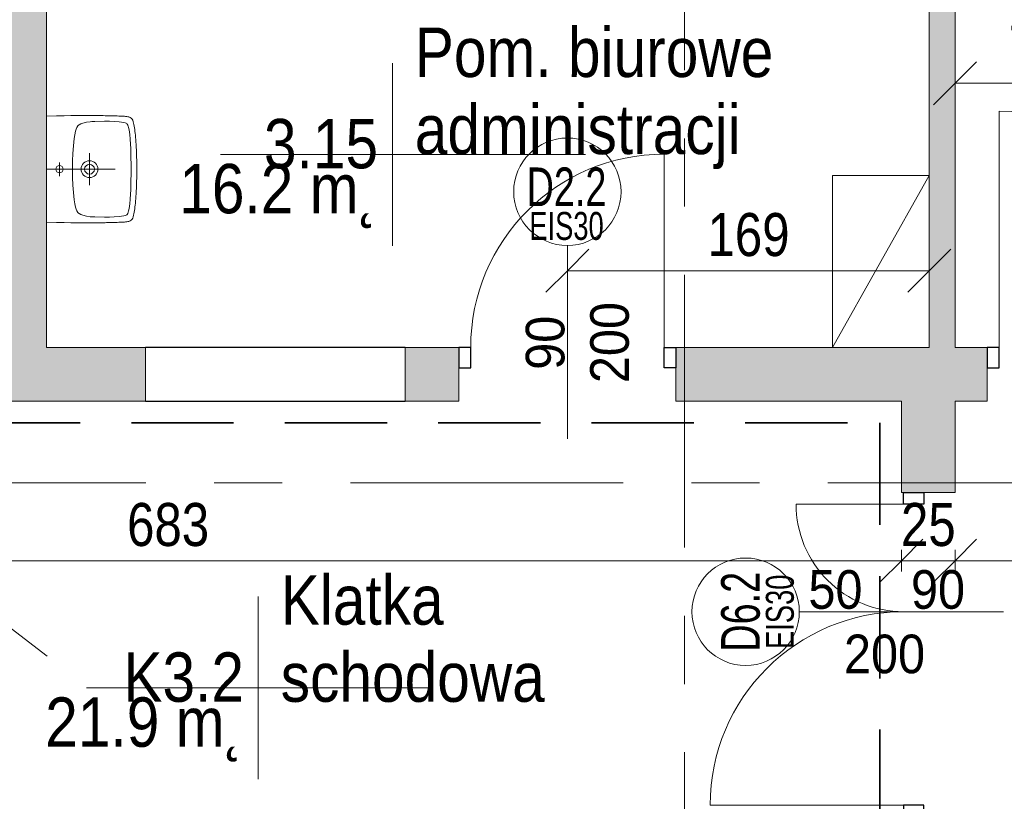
# Model space of a CAD drawing. Header units: centimetres. Extents: x -1737 to 22393, y -8842 to 3838.
# Tile 110 of 174: x -935 to -477, y 2905 to 3269. Entities that reach past the tile are written whole.
import ezdxf

# ---------------------------------------------------------------- set-up
doc = ezdxf.new("R2010")
doc.units = ezdxf.units.CM
doc.linetypes.add('Hidden', pattern=[71.4375, 47.625, -23.8125])
doc.linetypes.add('Oś', pattern=[222.25, 127, -31.75, 31.75, -31.75])
for name, color, linetype, lineweight in [('A-ANNO-DIMS', 211, 'Continuous', 13), ('A-ANNO-DIMS-100', 211, 'Continuous', 13), ('A-ANNO-NOTE', 131, 'Continuous', 13), ('A-AREA-IDEN', 2, 'Continuous', 13), ('A-DETL', 90, 'Continuous', 9), ('A-DETL-GENF', 92, 'Continuous', 9), ('A-DETL-MEDM', 33, 'Continuous', 13), ('A-DOOR', 31, 'Continuous', 13), ('A-WALL', 113, 'Continuous', 13), ('A-WALL-PATT', 111, 'Continuous', 13), ('P-SANR-FIXT', 6, 'Continuous', 9), ('Q-SPCQ', 91, 'Continuous', 9), ('S-GRID', 1, 'Continuous', 13)]:
    doc.layers.add(name, color=color, linetype=linetype, lineweight=lineweight)
doc.styles.add('Arial', font='arial.ttf', dxfattribs={"width": 0.9, "height": 18})
doc.styles.add('Arial Narrow_2', font='ARIALN.TTF', dxfattribs={"height": 20})
doc.styles.add('Arial_2', font='arial.ttf', dxfattribs={"width": 0.7, "height": 13})
doc.styles.add('Arial_3', font='arial.ttf', dxfattribs={"width": 0.7, "height": 18})
doc.styles.add('Arial_7', font='arial.ttf', dxfattribs={"width": 0.85, "height": 23})
doc.dimstyles.new('Diagonal_1_100__0__wewnętrzne', dxfattribs={"dimscale": 30.48, "dimtxt": 20.468619, "dimasz": 0.656168, "dimexe": 0.164042, "dimexo": 0.0625, "dimgap": 0.032808, "dimtad": 1, "dimdec": 0, "dimdsep": 46, "dimtxsty": 'Arial Narrow_2', "dimblk1": 'OBLIQUE', "dimblk2": 'OBLIQUE', "dimsah": 1, "dimcen": 0.09, "dimazin": 0, "dimtfac": 1, "dimtdec": 4, "dimtix": 1, "dimtmove": 0, "dimatfit": 3, "dimfxl": 0, "dimtvp": 1, "dimtolj": 1, "dimtzin": 0, "dimarcsym": 0})
doc.dimstyles.new('Diagonal_1_100__0__wewnętrzne_2', dxfattribs={"dimscale": 30.48, "dimtxt": 20.468619, "dimasz": 0.656168, "dimexe": 0.164042, "dimexo": 0.0625, "dimgap": 0.032808, "dimtad": 1, "dimdec": 0, "dimdsep": 46, "dimtxsty": 'Arial Narrow_2', "dimblk1": 'OBLIQUE', "dimblk2": 'OBLIQUE', "dimsah": 1, "dimcen": 0.09, "dimazin": 0, "dimtfac": 1, "dimtdec": 4, "dimtix": 1, "dimtmove": 2, "dimatfit": 3, "dimfxl": 0, "dimtvp": 1, "dimtolj": 1, "dimtzin": 0, "dimarcsym": 0})

# ---------------------------------------------------------------- blocks, each defined once
blk = doc.blocks.new('DRZWI 1S - automatyczna etykieta - Drzwi 90 _PPOŻ EIS30_-2606885-3_piętro I __3_90 m_ - stan projektowany')
at = {"layer": 'A-DETL-GENF'}
for p, q in [((-50.5, 12.5), (-50.5, 3)), ((-45, 12.5), (-50.5, 12.5)), ((-45, 3), (-45, 12.5)), ((50.5, 12.5), (45, 12.5)), ((45, 12.5), (45, 3)), ((50.5, 3), (50.5, 12.5)), ((-50.5, 3), (-45, 3)), ((45, 3), (50.5, 3))]:
    blk.add_line(p, q, dxfattribs=at)
at = {"layer": 'A-DETL-MEDM', "lineweight": 25}
for p, q in [((-45, 12.5), (-50.5, 12.5)), ((-50.5, 12.5), (-50.5, 3)), ((-45, 3), (-45, 12.5)), ((45, 3), (45, 12.5)), ((45, 12.5), (50.5, 12.5)), ((50.5, 12.5), (50.5, 3)), ((-50.5, 3), (-45, 3)), ((50.5, 3), (45, 3))]:
    blk.add_line(p, q, dxfattribs=at)
at = {"layer": 'A-DOOR'}
blk.add_line((45, 12.5), (45, 102.5), dxfattribs=at)
blk.add_arc((45, 12.5), 90, 90, 180, dxfattribs=at)
blk = doc.blocks.new('DRZWI 1S - automatyczna etykieta - Drzwi 110-2265631-3_piętro I __3_90 m_ - stan projektowany')
at = {"layer": 'A-DETL-GENF'}
for p, q in [((-60.5, -3), (-55, -3)), ((-60.5, -12.5), (-60.5, -3)), ((-55, -3), (-55, -12.5)), ((55, -3), (60.5, -3)), ((55, -12.5), (55, -3)), ((60.5, -3), (60.5, -12.5)), ((-55, -12.5), (-60.5, -12.5)), ((60.5, -12.5), (55, -12.5))]:
    blk.add_line(p, q, dxfattribs=at)
at = {"layer": 'A-DETL-MEDM', "lineweight": 25}
for p, q in [((-60.5, -12.5), (-60.5, -3)), ((-60.5, -3), (-55, -3)), ((-55, -3), (-55, -12.5)), ((55, -3), (55, -12.5)), ((60.5, -3), (55, -3)), ((60.5, -12.5), (60.5, -3)), ((-55, -12.5), (-60.5, -12.5)), ((55, -12.5), (60.5, -12.5))]:
    blk.add_line(p, q, dxfattribs=at)
at = {"layer": 'A-DOOR'}
blk.add_line((55, -12.5), (55, -122.5), dxfattribs=at)
blk.add_arc((55, -12.5), 110, 180, 270, dxfattribs=at)
blk = doc.blocks.new('Umywalka koło Nova Pro - Pro 50-1894773-3_piętro I __3_90 m_ - stan projektowany')
at = {"layer": 'P-SANR-FIXT'}
for p, q in [((-11.92, 50.37), (-11.82, 50.88)), ((-11.82, 50.88), (-11.71, 51.17)), ((-11.6, 51.46), (-11.79, 50.88)), ((-11.71, 51.17), (-11.6, 51.46)), ((-11.6, 51.46), (-11.26, 51.97)), ((-11.26, 51.97), (-11.6, 51.46)), ((-11.26, 51.97), (-10.8, 52.34)), ((-10.8, 52.34), (-11.26, 51.97)), ((-10.8, 52.34), (-10.24, 52.61)), ((-10.24, 52.61), (-10.8, 52.34)), ((-10.24, 52.61), (-9.61, 52.82)), ((-9.61, 52.82), (-10.24, 52.61)), ((-9.61, 52.82), (-8.94, 53.01)), ((-8.94, 53.01), (-9.61, 52.82)), ((-8.94, 53.01), (-8.25, 53.14)), ((-8.25, 53.14), (-8.94, 53.01)), ((-8.25, 53.14), (-7.5, 53.3)), ((-7.5, 53.3), (-8.25, 53.14)), ((-8.03, 50.35), (-7.53, 50.56)), ((-7.53, 50.56), (-6.97, 50.72)), ((-7.5, 53.3), (-6.73, 53.41)), ((-6.73, 53.41), (-7.5, 53.3)), ((-6.97, 50.72), (-5.88, 50.93)), ((-6.73, 53.41), (-5.93, 53.54)), ((-5.93, 53.54), (-6.73, 53.41)), ((-5.93, 53.54), (-5.1, 53.65)), ((-5.1, 53.65), (-5.93, 53.54)), ((-5.88, 50.93), (-3.64, 51.25)), ((-5.1, 53.65), (-4.2, 53.75)), ((-4.2, 53.75), (-5.1, 53.65)), ((-4.2, 53.75), (-3.27, 53.86)), ((-3.27, 53.86), (-4.2, 53.75)), ((-3.64, 51.25), (-1.4, 51.44)), ((-3.27, 53.86), (-2.28, 53.94)), ((-2.28, 53.94), (-3.27, 53.86)), ((-2.28, 53.94), (-1.24, 54.02)), ((-1.24, 54.02), (-2.28, 53.94)), ((-1.4, 51.44), (3.1, 51.68)), ((-1.24, 54.02), (-0.15, 54.13)), ((-0.15, 54.13), (-1.24, 54.02)), ((-0.15, 54.13), (1.05, 54.21)), ((1.05, 54.21), (-0.15, 54.13)), ((1.05, 54.21), (2.3, 54.26)), ((2.3, 54.26), (1.05, 54.21)), ((2.3, 54.26), (3.66, 54.34)), ((3.66, 54.34), (2.3, 54.26)), ((3.1, 51.68), (7.6, 51.81)), ((3.66, 54.34), (5.12, 54.39)), ((5.12, 54.39), (3.66, 54.34)), ((5.12, 54.39), (6.72, 54.45)), ((6.72, 54.45), (5.12, 54.39)), ((6.72, 54.45), (8.45, 54.47)), ((8.45, 54.47), (6.72, 54.45)), ((7.6, 51.81), (9.86, 51.89)), ((8.45, 54.47), (10.4, 54.5)), ((10.4, 54.5), (8.45, 54.47)), ((9.86, 51.89), (11.04, 51.92)), ((10.4, 54.5), (14.63, 54.5)), ((14.63, 54.5), (10.4, 54.5)), ((11.04, 51.92), (11.7, 51.92)), ((11.7, 51.92), (12.5, 51.94)), ((12.5, 51.94), (13.3, 51.92)), ((13.3, 51.92), (13.99, 51.92)), ((13.99, 51.92), (15.14, 51.89)), ((14.63, 54.5), (16.55, 54.47)), ((16.55, 54.47), (14.63, 54.5)), ((15.14, 51.89), (17.4, 51.81)), ((16.55, 54.47), (18.31, 54.45)), ((18.31, 54.45), (16.55, 54.47)), ((17.4, 51.81), (21.9, 51.68)), ((18.31, 54.45), (19.88, 54.39)), ((19.88, 54.39), (18.31, 54.45)), ((19.88, 54.39), (21.34, 54.34)), ((21.34, 54.34), (19.88, 54.39)), ((21.34, 54.34), (22.7, 54.26)), ((22.7, 54.26), (21.34, 54.34)), ((21.9, 51.68), (26.4, 51.44)), ((22.7, 54.26), (23.98, 54.21)), ((23.98, 54.21), (22.7, 54.26)), ((23.98, 54.21), (25.15, 54.13)), ((25.15, 54.13), (23.98, 54.21)), ((25.15, 54.13), (26.24, 54.02)), ((26.24, 54.02), (25.15, 54.13)), ((26.24, 54.02), (27.31, 53.94)), ((27.31, 53.94), (26.24, 54.02)), ((26.4, 51.44), (28.64, 51.25)), ((27.31, 53.94), (28.29, 53.86)), ((28.29, 53.86), (27.31, 53.94)), ((28.29, 53.86), (29.23, 53.75)), ((29.23, 53.75), (28.29, 53.86)), ((28.64, 51.25), (30.88, 50.93)), ((29.23, 53.75), (30.1, 53.65)), ((30.1, 53.65), (29.23, 53.75)), ((30.1, 53.65), (30.93, 53.54)), ((30.93, 53.54), (30.1, 53.65)), ((30.88, 50.93), (31.97, 50.72)), ((30.93, 53.54), (31.76, 53.41)), ((31.76, 53.41), (30.93, 53.54)), ((31.76, 53.41), (32.5, 53.3)), ((32.5, 53.3), (31.76, 53.41)), ((31.97, 50.72), (32.53, 50.56)), ((32.5, 53.3), (33.25, 53.14)), ((33.25, 53.14), (32.5, 53.3)), ((32.53, 50.56), (33.06, 50.35)), ((33.25, 53.14), (33.97, 53.01)), ((33.97, 53.01), (33.25, 53.14)), ((33.97, 53.01), (34.63, 52.82)), ((34.63, 52.82), (33.97, 53.01)), ((34.63, 52.82), (35.24, 52.61)), ((35.24, 52.61), (34.63, 52.82)), ((35.24, 52.61), (35.8, 52.34)), ((35.8, 52.34), (35.24, 52.61)), ((35.8, 52.34), (36.28, 51.97)), ((36.28, 51.97), (35.8, 52.34)), ((36.28, 51.97), (36.6, 51.46)), ((36.6, 51.46), (36.28, 51.97)), ((36.6, 51.46), (36.82, 50.88)), ((36.82, 50.88), (36.92, 50.37)), ((-12.27, 45.39), (-12.24, 46.11)), ((-12.24, 46.11), (-12.22, 46.78)), ((-12.22, 46.78), (-12.19, 47.44)), ((-12.19, 47.44), (-12.16, 48.08)), ((-12.16, 48.08), (-12.14, 48.72)), ((-12.14, 48.72), (-12.08, 49.31)), ((-12.08, 49.31), (-12, 49.87)), ((-12, 49.87), (-11.92, 50.37)), ((-9.71, 44.06), (-9.53, 46.32)), ((-9.53, 46.32), (-9.39, 47.44)), ((-9.39, 47.44), (-9.21, 48.53)), ((-9.21, 48.53), (-9.05, 49.09)), ((-9.05, 49.09), (-8.86, 49.6)), ((-8.86, 49.6), (-8.7, 49.84)), ((-8.7, 49.84), (-8.51, 50.05)), ((-8.51, 50.05), (-8.03, 50.35)), ((33.06, 50.35), (33.54, 50.05)), ((33.54, 50.05), (33.73, 49.84)), ((33.73, 49.84), (33.86, 49.6)), ((33.86, 49.6), (34.07, 49.09)), ((34.07, 49.09), (34.21, 48.53)), ((34.21, 48.53), (34.39, 47.44)), ((34.39, 47.44), (34.53, 46.32)), ((34.53, 46.32), (34.71, 44.06)), ((36.92, 50.37), (37.03, 49.87)), ((37.03, 49.87), (37.08, 49.31)), ((37.08, 49.31), (37.14, 48.72)), ((37.14, 48.72), (37.16, 48.08)), ((37.16, 48.08), (37.19, 47.44)), ((37.19, 47.44), (37.22, 46.78)), ((37.22, 46.78), (37.24, 46.11)), ((37.24, 46.11), (37.27, 45.39)), ((-12.4, 40.38), (-12.38, 41.56)), ((-12.38, 41.56), (-12.35, 42.38)), ((-12.35, 43.15), (-12.32, 43.93)), ((-12.35, 42.38), (-12.35, 43.15)), ((-12.32, 43.93), (-12.3, 44.67)), ((-12.3, 44.67), (-12.27, 45.39)), ((-9.84, 39.56), (-9.79, 41.82)), ((-9.79, 41.82), (-9.71, 44.06)), ((12.5, 12.5), (12.5, 44.5)), ((34.71, 44.06), (34.82, 41.82)), ((34.82, 41.82), (34.84, 39.56)), ((37.27, 45.39), (37.3, 44.67)), ((37.3, 44.67), (37.32, 43.93)), ((37.32, 43.93), (37.35, 43.15)), ((37.35, 43.15), (37.35, 42.38)), ((37.35, 42.38), (37.38, 41.56)), ((37.38, 41.56), (37.4, 40.38)), ((-12.46, 37), (-12.43, 37.96)), ((-12.46, 35.99), (-12.46, 37)), ((-12.43, 38.89), (-12.4, 39.8)), ((-12.43, 37.96), (-12.43, 38.89)), ((-12.4, 39.8), (-12.4, 40.38)), ((-9.76, 35.06), (-9.84, 39.56)), ((34.84, 39.56), (34.76, 35.06)), ((37.4, 40.38), (37.43, 39.8)), ((37.43, 39.8), (37.43, 38.89)), ((37.43, 38.89), (37.46, 37.96)), ((37.46, 37.96), (37.46, 37)), ((37.46, 37), (37.48, 35.99)), ((-12.51, 30.8), (-12.48, 32.63)), ((-12.48, 34.31), (-12.46, 35.99)), ((-12.48, 32.63), (-12.48, 34.31)), ((-9.74, 34.37), (-9.76, 35.06)), ((-9.71, 34.05), (-9.74, 34.37)), ((-9.69, 33.65), (-9.71, 34.05)), ((-9.61, 32.77), (-9.69, 33.65)), ((-9.37, 31.04), (-9.61, 32.77)), ((20.01, 32.5), (5.01, 32.5)), ((34.63, 32.77), (34.37, 31.04)), ((34.69, 33.65), (34.63, 32.77)), ((34.71, 34.05), (34.69, 33.65)), ((34.74, 34.37), (34.71, 34.05)), ((34.76, 35.06), (34.74, 34.37)), ((37.48, 35.99), (37.48, 34.31)), ((37.48, 34.31), (37.51, 32.63)), ((37.51, 32.63), (37.51, 28.77)), ((-12.48, 28.77), (-12.51, 30.8)), ((-12.48, 26.48), (-12.48, 28.77)), ((-8.91, 29.36), (-9.37, 31.04)), ((-8.62, 28.53), (-8.91, 29.36)), ((-8.19, 27.76), (-8.62, 28.53)), ((-7.93, 27.41), (-8.19, 27.76)), ((33.19, 27.76), (32.93, 27.41)), ((33.62, 28.53), (33.19, 27.76)), ((33.91, 29.36), (33.62, 28.53)), ((34.37, 31.04), (33.91, 29.36)), ((37.51, 28.77), (37.48, 26.48)), ((-12.45, 23.85), (-12.48, 26.48)), ((-12.4, 20.78), (-12.45, 23.85)), ((-7.61, 27.12), (-7.93, 27.41)), ((-6.89, 26.64), (-7.61, 27.12)), ((-6.09, 26.3), (-6.89, 26.64)), ((-5.24, 26.03), (-6.09, 26.3)), ((-3.53, 25.66), (-5.24, 26.03)), ((-1.83, 25.39), (-3.53, 25.66)), ((1.66, 24.99), (-1.83, 25.39)), ((5.15, 24.7), (1.66, 24.99)), ((8.64, 24.56), (5.15, 24.7)), ((10.37, 24.51), (8.64, 24.56)), ((14.63, 24.51), (10.37, 24.51)), ((16.36, 24.56), (14.63, 24.51)), ((19.88, 24.7), (16.36, 24.56)), ((23.34, 24.99), (19.88, 24.7)), ((26.83, 25.39), (23.34, 24.99)), ((28.56, 25.66), (26.83, 25.39)), ((30.26, 26.03), (28.56, 25.66)), ((31.09, 26.3), (30.26, 26.03)), ((31.89, 26.64), (31.09, 26.3)), ((32.61, 27.12), (31.89, 26.64)), ((32.93, 27.41), (32.61, 27.12)), ((37.45, 23.85), (37.4, 20.78)), ((37.48, 26.48), (37.45, 23.85)), ((-12.32, 17.08), (-12.4, 20.78)), ((15.72, 18.52), (9.46, 18.52)), ((37.4, 20.78), (37.32, 17.08)), ((-12.19, 12.5), (-12.32, 17.08)), ((37.32, 17.08), (37.19, 12.5))]:
    blk.add_line(p, q, dxfattribs=at)
for centre, radius in [((12.51, 32.5), 3.92), ((12.51, 32.5), 2.28), ((12.5, 18.52), 1.72)]:
    blk.add_circle(centre, radius, dxfattribs=at)
blk = doc.blocks.new('Szafa1 - 45 cm-2258250-3_piętro I __3_90 m_ - stan projektowany')
at = {"layer": 'Q-SPCQ'}
for p, q in [((-27.5, 51), (52.5, 6)), ((-27.5, 51), (52.5, 51)), ((52.5, 51), (52.5, 6))]:
    blk.add_line(p, q, dxfattribs=at)
blk = doc.blocks.new('DRZWI 2S - automatyczna etykieta - Drzwi 90_50 EIS30-2595214-3_piętro I __3_90 m_ - stan projektowany')
at = {"layer": 'A-DETL-GENF'}
for p, q in [((-55.5, -1.95), (-50, -1.95)), ((-55.5, -11.5), (-55.5, -1.95)), ((-50, -1.95), (-50, -11.5)), ((90, -1.95), (95.5, -1.95)), ((90, -11.5), (90, -1.95)), ((95.5, -1.95), (95.5, -11.5)), ((-50, -11.5), (-55.5, -11.5)), ((95.5, -11.5), (90, -11.5))]:
    blk.add_line(p, q, dxfattribs=at)
at = {"layer": 'A-DETL-MEDM', "lineweight": 25}
for p, q in [((-55.5, -11.5), (-55.5, -1.95)), ((-55.5, -1.95), (-50, -1.95)), ((-50, -1.95), (-50, -11.5)), ((90, -1.95), (90, -11.5)), ((95.5, -1.95), (90, -1.95)), ((95.5, -11.5), (95.5, -1.95)), ((-50, -11.5), (-55.5, -11.5)), ((90, -11.5), (95.5, -11.5))]:
    blk.add_line(p, q, dxfattribs=at)
at = {"layer": 'A-DOOR', "lineweight": 9}
blk.add_line((0, -35), (0, 35), dxfattribs=at)
at = {"layer": 'A-DOOR'}
for p, q in [((-50, -11.5), (-50, -61.5)), ((90, -11.5), (90, -101.5))]:
    blk.add_line(p, q, dxfattribs=at)
for centre, radius, start, end in [((-50, -11.5), 50, 270, 0), ((90, -11.5), 90, 180, 270)]:
    blk.add_arc(centre, radius, start, end, dxfattribs=at)
blk = doc.blocks.new('DIMBLOCK115-3_piętro I __3_90 m_ - stan projektowany')
at = {"layer": 'A-ANNO-DIMS-100', "transparency": 16777216}
for p, q in [((-499.62, 3017.08), (-489.62, 3027.08)), ((1209.38, 3017.08), (1219.38, 3027.08)), ((-499.62, 3012.08), (-499.62, 3022.08)), ((1209.38, 3012.08), (1209.38, 3022.08)), ((-499.62, 3017.08), (-509.62, 3007.08)), ((1209.38, 3017.08), (-499.62, 3017.08)), ((-499.62, 3017.08), (-499.62, 3012.08)), ((1209.38, 3017.08), (1199.38, 3007.08)), ((1209.38, 3017.08), (1209.38, 3012.08))]:
    blk.add_line(p, q, dxfattribs=at)
at = {"layer": 'A-ANNO-DIMS-100', "color": 0, "transparency": 16777216, "insert": (346.33, 3043.93), "char_height": 20, "width": 60.821, "attachment_point": 1, "line_spacing_factor": 0.974696, "style": 'Arial Narrow_2'}
blk.add_mtext('1709', dxfattribs=at)
blk = doc.blocks.new('_Oblique')
at = {"color": 0, "linetype": 'ByBlock', "lineweight": -2}
blk.add_line((-0.5, -0.5), (0.5, 0.5), dxfattribs=at)
blk = doc.blocks.new('DIMBLOCK116-3_piętro I __3_90 m_ - stan projektowany')
at = {"layer": 'A-ANNO-DIMS-100', "transparency": 16777216}
for p, q in [((-524.62, 3017.08), (-514.62, 3027.08)), ((-499.62, 3017.08), (-489.62, 3027.08)), ((-524.62, 3012.08), (-524.62, 3022.08)), ((-499.62, 3012.08), (-499.62, 3022.08)), ((-524.62, 3017.08), (-534.62, 3007.08)), ((-499.62, 3017.08), (-524.62, 3017.08)), ((-524.62, 3017.08), (-524.62, 3012.08)), ((-499.62, 3017.08), (-509.62, 3007.08)), ((-499.62, 3017.08), (-499.62, 3012.08))]:
    blk.add_line(p, q, dxfattribs=at)
at = {"layer": 'A-ANNO-DIMS-100', "color": 0, "transparency": 16777216, "insert": (-524.79, 3043.93), "char_height": 20, "width": 30.4105, "attachment_point": 1, "line_spacing_factor": 0.974696, "style": 'Arial Narrow_2'}
blk.add_mtext('25', dxfattribs=at)
blk = doc.blocks.new('DIMBLOCK117-3_piętro I __3_90 m_ - stan projektowany')
at = {"layer": 'A-ANNO-DIMS-100', "transparency": 16777216}
for p, q in [((-1207.62, 3017.08), (-1197.62, 3027.08)), ((-524.62, 3017.08), (-514.62, 3027.08)), ((-1207.62, 3012.08), (-1207.62, 3022.08)), ((-524.62, 3012.08), (-524.62, 3022.08)), ((-1207.62, 3017.08), (-1217.62, 3007.08)), ((-524.62, 3017.08), (-1207.62, 3017.08)), ((-1207.62, 3017.08), (-1207.62, 3012.08)), ((-524.62, 3017.08), (-534.62, 3007.08)), ((-524.62, 3017.08), (-524.62, 3012.08))]:
    blk.add_line(p, q, dxfattribs=at)
at = {"layer": 'A-ANNO-DIMS-100', "color": 0, "transparency": 16777216, "insert": (-885.13, 3043.93), "char_height": 20, "width": 45.6158, "attachment_point": 1, "line_spacing_factor": 0.974696, "style": 'Arial Narrow_2'}
blk.add_mtext('683', dxfattribs=at)
blk = doc.blocks.new('METKA_POMIESZCZENIA2 - Rozbudowana - bez ramki-2396678-3_piętro I __3_90 m_ - stan projektowany')
at = {"layer": 'A-AREA-IDEN'}
for p, q in [((0, 0.425), (0, 0)), ((0.0976, 0), (-0.8, 0)), ((-0.8, 0), (0.9, 0)), ((0, 0), (0, -0.425))]:
    blk.add_line(p, q, dxfattribs=at)
blk = doc.blocks.new('METKA_POMIESZCZENIA2 - Rozbudowana krótka - bez ramki-2403173-3_piętro I __3_90 m_ - stan projektowany')
at = {"layer": 'A-AREA-IDEN'}
for p, q in [((0, 0.425), (0, 0)), ((0.0976, 0), (-0.8, 0)), ((-0.8, 0), (0.8, 0)), ((0, 0), (0, -0.425))]:
    blk.add_line(p, q, dxfattribs=at)
blk = doc.blocks.new('DIMBLOCK251-3_piętro I __3_90 m_ - stan projektowany')
at = {"layer": 'A-ANNO-DIMS-100', "transparency": 16777216}
for p, q in [((-499.62, 3239.32), (-489.62, 3249.32)), ((-424.12, 3239.32), (-414.12, 3249.32)), ((-499.62, 3234.32), (-499.62, 3244.32)), ((-424.12, 3234.32), (-424.12, 3244.32)), ((-499.62, 3239.32), (-509.62, 3229.32)), ((-424.12, 3239.32), (-499.62, 3239.32)), ((-499.62, 3239.32), (-499.62, 3234.32)), ((-424.12, 3239.32), (-434.12, 3229.32)), ((-424.12, 3239.32), (-424.12, 3234.32))]:
    blk.add_line(p, q, dxfattribs=at)
at = {"layer": 'A-ANNO-DIMS-100', "color": 0, "transparency": 16777216, "insert": (-474.54, 3266.17), "char_height": 20, "width": 30.4105, "attachment_point": 1, "line_spacing_factor": 0.974696, "style": 'Arial Narrow_2'}
blk.add_mtext('76', dxfattribs=at)
blk = doc.blocks.new('DIMBLOCK252-3_piętro I __3_90 m_ - stan projektowany')
at = {"layer": 'A-ANNO-DIMS-100', "transparency": 16777216}
for p, q in [((-680.12, 3152.05), (-670.12, 3162.05)), ((-511.62, 3152.05), (-501.62, 3162.05)), ((-680.12, 3147.05), (-680.12, 3157.05)), ((-511.62, 3147.05), (-511.62, 3157.05)), ((-680.12, 3152.05), (-690.12, 3142.05)), ((-511.62, 3152.05), (-680.12, 3152.05)), ((-680.12, 3152.05), (-680.12, 3147.05)), ((-511.62, 3152.05), (-521.62, 3142.05)), ((-511.62, 3152.05), (-511.62, 3147.05))]:
    blk.add_line(p, q, dxfattribs=at)
at = {"layer": 'A-ANNO-DIMS-100', "color": 0, "transparency": 16777216, "insert": (-614.88, 3178.9), "char_height": 20, "width": 45.6158, "attachment_point": 1, "line_spacing_factor": 0.974696, "style": 'Arial Narrow_2'}
blk.add_mtext('169', dxfattribs=at)

msp = doc.modelspace()

# ---------------------------------------------------------------- hatches: boundary and pattern name
at = {"layer": 'A-WALL-PATT'}
for points in [[(-947.62, 3116.33), (-922.62, 3116.33), (-922.62, 3511.33), (-947.62, 3511.33), (-947.62, 3332.02)], [(-499.62, 3116.33), (-499.62, 3409.33), (-511.62, 3409.33), (-511.62, 3116.33)], [(-524.62, 3061.33), (-499.62, 3061.33), (-499.62, 3091.33), (-524.62, 3091.33)]]:
    msp.add_hatch(color=9, dxfattribs=at).paths.add_polyline_path(points, flags=0)
h = msp.add_hatch(color=9, dxfattribs=at)
h.paths.add_polyline_path([(-931.71, 3091.33), (-876.62, 3091.33), (-876.62, 3116.33), (-947.62, 3116.33), (-947.62, 3091.33)], flags=0)
h.paths.add_polyline_path([(-544.17, 3091.33), (-484.62, 3091.33), (-484.62, 3116.33), (-629.62, 3116.33), (-629.62, 3091.33)], flags=0)
h.paths.add_polyline_path([(-755.62, 3091.33), (-730.62, 3091.33), (-730.62, 3116.33), (-755.62, 3116.33), (-755.62, 3097.17)], flags=0)
h.paths.add_polyline_path([(-363.62, 3091.33), (-246.62, 3091.33), (-246.62, 3116.33), (-363.62, 3116.33), (-363.62, 3097.17)], flags=0)
h.paths.add_polyline_path([(-155.62, 3091.33), (-44.62, 3091.33), (-44.62, 3103.83), (-31.62, 3103.83), (-31.62, 3116.33), (-155.62, 3116.33), (-155.62, 3097.17)], flags=0)
at = {"layer": 'A-WALL-PATT', "lineweight": 5}
h = msp.add_hatch(color=254, dxfattribs=at)
h.paths.add_polyline_path([(-524.62, 2886.48), (-499.62, 2886.48), (-499.62, 2897.83), (-524.62, 2897.83)], flags=0)
h.paths.add_polyline_path([(-511.62, 3048.83), (-499.62, 3048.83), (-499.62, 3061.33), (-524.62, 3061.33), (-524.62, 3048.83), (-514.07, 3048.83)], flags=0)

# ---------------------------------------------------------------- linework, layer by layer
at = {"layer": 'A-ANNO-NOTE'}
for p, q in [((-680.12, 3073.83), (-680.12, 3163.83)), ((-680.12, 3073.83), (-680.12, 3163.83)), ((-482.12, 2993.33), (-572.12, 2993.33)), ((-482.12, 2993.33), (-572.12, 2993.33))]:
    msp.add_line(p, q, dxfattribs=at)
for centre in [(-680.12, 3188.83), (-597.12, 2993.33)]:
    msp.add_circle(centre, 25, dxfattribs=at)
at = {"layer": 'A-AREA-IDEN'}
msp.add_line((-1074.93, 3089.23), (-922.3, 2972.66), dxfattribs=at)
at = {"layer": 'A-DETL', "linetype": 'Hidden', "lineweight": 35}
for p, q in [((-954.56, 3081.33), (-534.56, 3081.33)), ((-534.56, 3081.33), (-534.56, 2863.06))]:
    msp.add_line(p, q, dxfattribs=at)
at = {"layer": 'A-WALL', "lineweight": 9}
for p, q in [((-499.62, 3116.33), (-499.62, 3511.33)), ((-511.62, 3409.33), (-511.62, 3116.33)), ((-922.62, 3116.33), (-922.62, 3282.33)), ((-876.62, 3116.33), (-922.62, 3116.33)), ((-730.62, 3116.33), (-755.62, 3116.33)), ((-511.62, 3116.33), (-629.62, 3116.33)), ((-484.62, 3116.33), (-499.62, 3116.33)), ((-730.62, 3091.33), (-730.62, 3106.83)), ((-629.62, 3106.83), (-629.62, 3091.33)), ((-484.62, 3091.33), (-484.62, 3106.83)), ((-947.62, 3091.33), (-876.62, 3091.33)), ((-755.62, 3091.33), (-730.62, 3091.33)), ((-629.62, 3091.33), (-524.62, 3091.33)), ((-524.62, 3091.33), (-524.62, 3048.83)), ((-499.62, 3091.33), (-484.62, 3091.33)), ((-499.62, 3048.83), (-499.62, 3091.33)), ((-524.62, 3048.83), (-523.62, 3048.83)), ((-514.07, 3048.83), (-499.62, 3048.83))]:
    msp.add_line(p, q, dxfattribs=at)
at = {"layer": 'A-WALL'}
for p, q in [((-876.62, 3091.33), (-876.62, 3116.33)), ((-755.62, 3116.33), (-755.62, 3091.33))]:
    msp.add_line(p, q, dxfattribs=at)
at = {"layer": 'A-WALL', "color": 250, "lineweight": 25}
for p, q in [((-755.62, 3116.33), (-876.62, 3116.33)), ((-876.62, 3091.33), (-755.62, 3091.33))]:
    msp.add_line(p, q, dxfattribs=at)
at = {"layer": 'S-GRID', "linetype": 'Oś'}
for p, q in [((-625.62, 3816.92), (-625.62, 2843.33)), ((-1225.62, 3053.33), (1897.1, 3053.33))]:
    msp.add_line(p, q, dxfattribs=at)

# ---------------------------------------------------------------- block references
at = {"layer": 'A-AREA-IDEN', "xscale": 99.99999999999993, "yscale": 99.99999999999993, "zscale": 99.99999999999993}
for name, p in [('METKA_POMIESZCZENIA2 - Rozbudowana - bez ramki-2396678-3_piętro I __3_90 m_ - stan projektowany', (-761.61, 3206.17)), ('METKA_POMIESZCZENIA2 - Rozbudowana krótka - bez ramki-2403173-3_piętro I __3_90 m_ - stan projektowany', (-824.02, 2957.85))]:
    msp.add_blockref(name, p, dxfattribs=at)
at = {"layer": 'A-DOOR'}
for name, p, rotation in [('DRZWI 1S - automatyczna etykieta - Drzwi 110-2265631-3_piętro I __3_90 m_ - stan projektowany', (-424.12, 3103.83), 180), ('DRZWI 2S - automatyczna etykieta - Drzwi 90_50 EIS30-2595214-3_piętro I __3_90 m_ - stan projektowany', (-512.12, 2993.33), 270.0000000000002)]:
    msp.add_blockref(name, p, dxfattribs=dict(at, rotation=rotation))
msp.add_blockref('DRZWI 1S - automatyczna etykieta - Drzwi 90 _PPOŻ EIS30_-2606885-3_piętro I __3_90 m_ - stan projektowany', (-680.12, 3103.83), dxfattribs=at)
at = {"layer": 'P-SANR-FIXT', "rotation": 270.0000000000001}
msp.add_blockref('Umywalka koło Nova Pro - Pro 50-1894773-3_piętro I __3_90 m_ - stan projektowany', (-935.12, 3211.83), dxfattribs=at)
at = {"layer": 'Q-SPCQ', "rotation": 90.00000000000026}
msp.add_blockref('Szafa1 - 45 cm-2258250-3_piętro I __3_90 m_ - stan projektowany', (-505.62, 3143.83), dxfattribs=at)

# ---------------------------------------------------------------- texts
at = {"layer": 'A-ANNO-NOTE', "lineweight": 211, "attachment_point": 5, "line_spacing_factor": 0.936439}
for s, insert, char_height, width, style in [('\\pt88.90002,177.80004,266.70006,355.60008,444.49992,533.39994,622.29996,711.19998,800.1,889.00002,977.90004,1066.80006,1155.70008,1244.59992,1333.49994,1422.39996,1511.29998,1600.2,1689.10002,1778.00004,1866.90006,1955.80008,2044.69992,2133.59994,2222.49996,2311.39998,2400.3,2489.20002,2578.10004,2667.00006,2755.90008,2844.79992;D2.2', (-680.52, 3191.11), 18, 37.03, 'Arial_3'), ('\\pt88.89998,177.79996,266.69994,355.60005,444.50003,533.40001,622.29999,711.19997,800.09995,889.00006,977.90004,1066.80002,1155.7,1244.59998,1333.49996,1422.39994,1511.30005,1600.20003,1689.10001,1777.99999,1866.89997,1955.79995,2044.70006,2133.60004,2222.50002,2311.4,2400.29998,2489.19996,2578.09994,2667.00005,2755.90003,2844.80001;EIS30', (-680.52, 3172.81), 13, 34.72, 'Arial_2'), ('\\pt114.3,228.6,342.9,457.2,571.5,685.8,800.1,914.4,1028.7,1143,1257.3,1371.6,1485.9,1600.2,1714.5,1828.8,1943.1,2057.4,2171.7,2286,2400.3,2514.6,2628.9,2743.2,2857.5,2971.8,3086.1,3200.4,3314.7,3429,3543.3,3657.6;50', (-555.3, 3003.56), 18, 25.65, 'Arial'), ('\\pt114.3,228.6,342.9,457.2,571.5,685.8,800.1,914.4,1028.7,1143,1257.3,1371.6,1485.9,1600.2,1714.5,1828.8,1943.1,2057.4,2171.7,2286,2400.3,2514.6,2628.9,2743.2,2857.5,2971.8,3086.1,3200.4,3314.7,3429,3543.3,3657.6;90', (-507.55, 3003.56), 18, 25.65, 'Arial'), ('\\pt114.3,228.6,342.9,457.2,571.5,685.8,800.1,914.4,1028.7,1143,1257.3,1371.6,1485.9,1600.2,1714.5,1828.8,1943.1,2057.4,2171.7,2286,2400.3,2514.6,2628.9,2743.2,2857.5,2971.8,3086.1,3200.4,3314.7,3429,3543.3,3657.6;200', (-532.45, 2973.56), 18, 38.07, 'Arial')]:
    msp.add_mtext(s, dxfattribs=dict(at, insert=insert, char_height=char_height, width=width, style=style))
at = {"layer": 'A-ANNO-NOTE', "lineweight": 211, "attachment_point": 5, "rotation": 90, "line_spacing_factor": 0.936439}
for s, insert, char_height, width, style in [('\\pt114.3,228.6,342.9,457.2,571.5,685.8,800.1,914.4,1028.7,1143,1257.3,1371.6,1485.9,1600.2,1714.5,1828.8,1943.1,2057.4,2171.7,2286,2400.3,2514.6,2628.9,2743.2,2857.5,2971.8,3086.1,3200.4,3314.7,3429,3543.3,3657.6;200', (-660.36, 3118.61), 18, 38.07, 'Arial'), ('\\pt114.3,228.6,342.9,457.2,571.5,685.8,800.1,914.4,1028.7,1143,1257.3,1371.6,1485.9,1600.2,1714.5,1828.8,1943.1,2057.4,2171.7,2286,2400.3,2514.6,2628.9,2743.2,2857.5,2971.8,3086.1,3200.4,3314.7,3429,3543.3,3657.6;90', (-690.36, 3118.52), 18, 25.65, 'Arial'), ('\\pt88.90002,177.80004,266.70006,355.60008,444.49992,533.39994,622.29996,711.19998,800.1,889.00002,977.90004,1066.80006,1155.70008,1244.59992,1333.49994,1422.39996,1511.29998,1600.2,1689.10002,1778.00004,1866.90006,1955.80008,2044.69992,2133.59994,2222.49996,2311.39998,2400.3,2489.20002,2578.10004,2667.00006,2755.90008,2844.79992;D6.2', (-599.41, 2993.3), 18, 37.03, 'Arial_3'), ('\\pt88.89998,177.79996,266.69994,355.60005,444.50003,533.40001,622.29999,711.19997,800.09995,889.00006,977.90004,1066.80002,1155.7,1244.59998,1333.49996,1422.39994,1511.30005,1600.20003,1689.10001,1777.99999,1866.89997,1955.79995,2044.70006,2133.60004,2222.50002,2311.4,2400.29998,2489.19996,2578.09994,2667.00005,2755.90003,2844.80001;EIS30', (-581.1, 2993.3), 13, 34.72, 'Arial_2')]:
    msp.add_mtext(s, dxfattribs=dict(at, insert=insert, char_height=char_height, width=width, style=style))
at = {"layer": 'A-AREA-IDEN', "char_height": 23, "line_spacing_factor": 0.936439, "style": 'Arial_7'}
for s, insert, width, attachment_point in [('\\pt84.99995,169.9999,255.00008,340.00003,424.99998,509.99993,595.00011,680.00006,765.00001,849.99996,934.99991,1020.00009,1105.00004,1189.99999,1274.99994,1359.99989,1445.00007,1530.00002,1614.99997,1699.99992,1785.0001,1870.00005,1955,2039.99995,2124.9999,2210.00008,2295.00003,2379.99998,2464.99993,2550.00011,2635.00006,2720.00001;Pom. biurowe\\Padministracji', (-751.18, 3199.39), 164.73, 7), ('\\pt84.99995,169.9999,255.00008,340.00003,424.99998,509.99993,595.00011,680.00006,765.00001,849.99996,934.99991,1020.00009,1105.00004,1189.99999,1274.99994,1359.99989,1445.00007,1530.00002,1614.99997,1699.99992,1785.0001,1870.00005,1955,2039.99995,2124.9999,2210.00008,2295.00003,2379.99998,2464.99993,2550.00011,2635.00006,2720.00001;3.15', (-768.26, 3199.39), 52.87, 9), ('\\pt84.99995,169.9999,255.00008,340.00003,424.99998,509.99993,595.00011,680.00006,765.00001,849.99996,934.99991,1020.00009,1105.00004,1189.99999,1274.99994,1359.99989,1445.00007,1530.00002,1614.99997,1699.99992,1785.0001,1870.00005,1955,2039.99995,2124.9999,2210.00008,2295.00003,2379.99998,2464.99993,2550.00011,2635.00006,2720.00001;16.2 m˛', (-768.26, 3201.78), 91.63, 3), ('\\pt84.99995,169.9999,255.00008,340.00003,424.99998,509.99993,595.00011,680.00006,765.00001,849.99996,934.99991,1020.00009,1105.00004,1189.99999,1274.99994,1359.99989,1445.00007,1530.00002,1614.99997,1699.99992,1785.0001,1870.00005,1955,2039.99995,2124.9999,2210.00008,2295.00003,2379.99998,2464.99993,2550.00011,2635.00006,2720.00001;Klatka\\Pschodowa', (-813.59, 2951.07), 121.975, 7), ('\\pt84.99995,169.9999,255.00008,340.00003,424.99998,509.99993,595.00011,680.00006,765.00001,849.99996,934.99991,1020.00009,1105.00004,1189.99999,1274.99994,1359.99989,1445.00007,1530.00002,1614.99997,1699.99992,1785.0001,1870.00005,1955,2039.99995,2124.9999,2210.00008,2295.00003,2379.99998,2464.99993,2550.00011,2635.00006,2720.00001;K3.2', (-830.67, 2951.07), 55.675, 9), ('\\pt84.99995,169.9999,255.00008,340.00003,424.99998,509.99993,595.00011,680.00006,765.00001,849.99996,934.99991,1020.00009,1105.00004,1189.99999,1274.99994,1359.99989,1445.00007,1530.00002,1614.99997,1699.99992,1785.0001,1870.00005,1955,2039.99995,2124.9999,2210.00008,2295.00003,2379.99998,2464.99993,2550.00011,2635.00006,2720.00001;21.9 m˛', (-830.67, 2953.46), 91.63, 3)]:
    msp.add_mtext(s, dxfattribs=dict(at, insert=insert, width=width, attachment_point=attachment_point))

# ---------------------------------------------------------------- dimensions: what is measured, and where the dimension line sits
at = {"layer": 'A-ANNO-DIMS'}
for base, p1, p2, override, picture, middle in [((-499.62324803, 3239.32158669), (-424.12324803, 3234.32158669), (-499.62324803, 3234.32158669), {"dimpost": '<>', "dimfxl": 75.5}, 'DIMBLOCK251-3_piętro I __3_90 m_ - stan projektowany', (-461.87324803, 3250.5330465)), ((-680.12324803, 3152.05024624), (-511.62324803, 3147.05024624), (-680.12324803, 3147.05024624), {"dimpost": '<>', "dimfxl": 168.5}, 'DIMBLOCK252-3_piętro I __3_90 m_ - stan projektowany', (-595.87324803, 3163.26170605)), ((-1207.62, 3017.08), (-524.62, 3012.08), (-1207.62, 3012.08), {"dimpost": '<>', "dimfxl": 683}, 'DIMBLOCK117-3_piętro I __3_90 m_ - stan projektowany', (-866.12, 3028.29))]:
    dim = msp.add_linear_dim(base=base, p1=p1, p2=p2, angle=0, dimstyle='Diagonal_1_100__0__wewnętrzne', override=override, dxfattribs=at)
    dim.commit()
    dim.dimension.update_dxf_attribs({"geometry": picture, "text_midpoint": middle})
dim = msp.add_linear_dim(base=(-524.62, 3017.08), p1=(-499.62, 3012.08), p2=(-524.62, 3012.08), dimstyle='Diagonal_1_100__0__wewnętrzne', override={"dimpost": '<>', "dimfxl": 25}, dxfattribs=at)
dim.commit()
dim.dimension.update_dxf_attribs({"geometry": 'DIMBLOCK116-3_piętro I __3_90 m_ - stan projektowany', "text_midpoint": (-512.12, 3028.29)})
dim = msp.add_linear_dim(base=(-499.62, 3017.08), p1=(1209.38, 3012.08), p2=(-499.62, 3012.08), dimstyle='Diagonal_1_100__0__wewnętrzne_2', override={"dimpost": '<>', "dimfxl": 1709}, dxfattribs=at)
dim.commit()
dim.dimension.update_dxf_attribs({"geometry": 'DIMBLOCK115-3_piętro I __3_90 m_ - stan projektowany', "text_midpoint": (376.74, 3030.59), "dimtype": 160})

doc.saveas('drawing.dxf')
